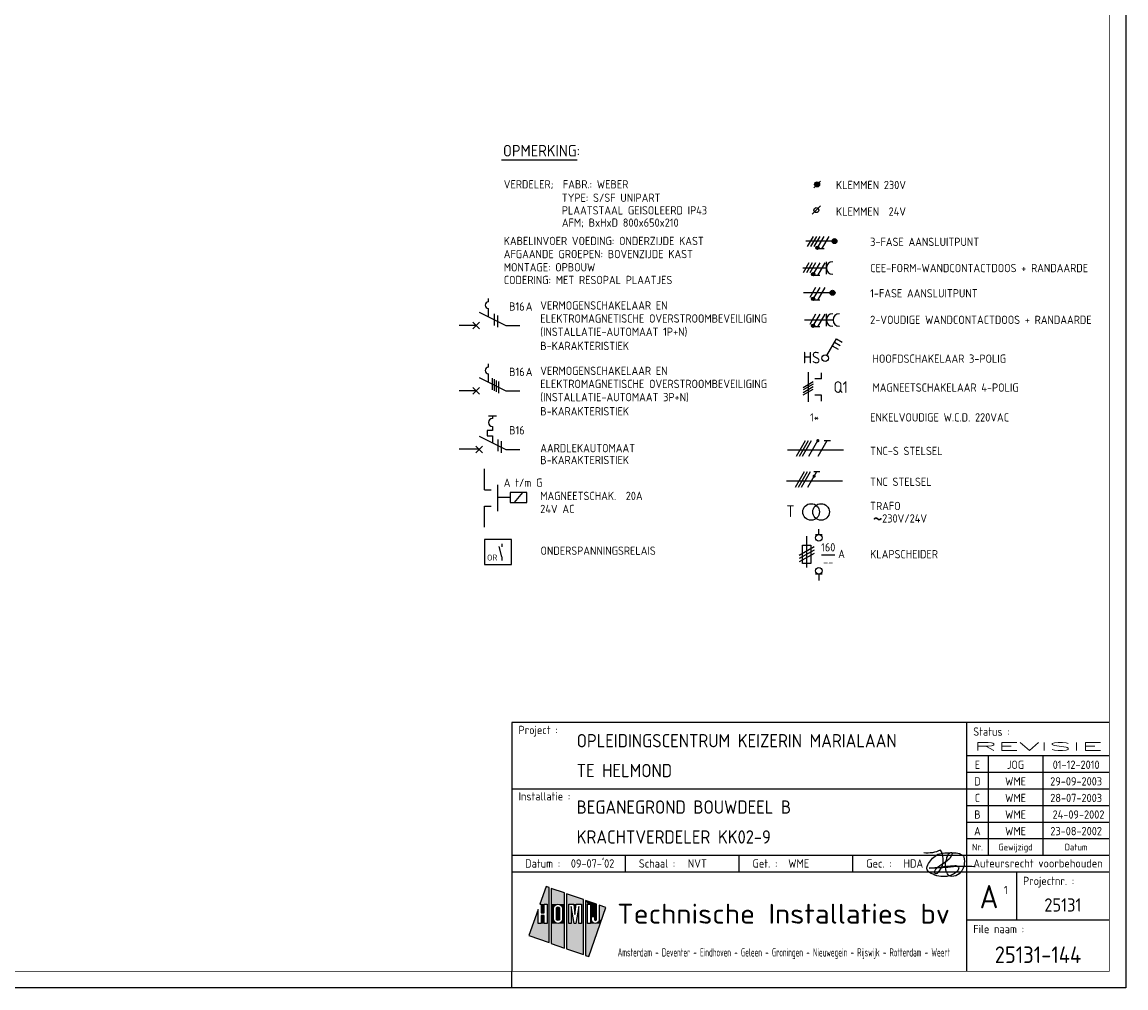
# Model space of a CAD drawing. Header units: millimetres. Extents: x 0 to 841, y 0 to 594.
# Tile 4 of 5: x 508 to 841, y 0 to 291. Entities that reach past the tile are written whole.
import ezdxf
from ezdxf.enums import TextEntityAlignment as Align

# ---------------------------------------------------------------- set-up
doc = ezdxf.new("R2010")
doc.units = ezdxf.units.MM
doc.linetypes.add('HIDDEN', pattern=[9.525, 6.35, -3.175])
doc.layers.get('0').update_dxf_attribs({"linetype": 'CONTINUOUS'})
for name, color, linetype in [('02-61-50-lijn050', 90, 'CONTINUOUS'), ('1', 7, 'CONTINUOUS'), ('40', 1, 'CONTINUOUS'), ('41', 2, 'CONTINUOUS'), ('70', 1, 'CONTINUOUS'), ('71', 2, 'CONTINUOUS'), ('EL$2B---_KADER', 4, 'CONTINUOUS'), ('LIJN025', 10, 'CONTINUOUS'), ('LIJN035', 50, 'CONTINUOUS'), ('LIJN050', 90, 'CONTINUOUS'), ('TEKST18', 210, 'CONTINUOUS'), ('TEKST25', 10, 'CONTINUOUS'), ('TEKST35', 50, 'CONTINUOUS'), ('TEKST50', 90, 'CONTINUOUS'), ('TEKST70', 130, 'CONTINUOUS')]:
    doc.layers.add(name, color=color, linetype=linetype)
doc.styles.add('5_0', font='iso.shx')
doc.styles.add('HELV', font='ISO.SHX')
doc.styles.add('ISO', font='ISO.SHX')
doc.styles.add('NEN', font='iso.shx')
doc.styles.add('ROMAND', font='romand')

# ---------------------------------------------------------------- blocks, each defined once
blk = doc.blocks.new('A1')
at = {"layer": 'LIJN025'}
for p, q in [((793, 80), (793, 5)), ((793, 70), (836, 70)), ((799.5, 70), (799.5, 40)), ((816, 70), (816, 40)), ((793, 65), (836, 65)), ((656, 60), (793, 60)), ((793, 60), (836, 60)), ((793, 55), (836, 55)), ((793, 50), (836, 50)), ((793, 45), (836, 45)), ((656, 40), (836, 40)), ((690.25, 35), (690.25, 40)), ((724.5, 35), (724.5, 40)), ((758.75, 35), (758.75, 40)), ((656, 35), (836, 35)), ((808, 35), (808, 20.5)), ((666.28, 30.55), (664.44, 25.28)), ((667.23, 30.22), (666.28, 30.55)), ((667.23, 13.64), (667.23, 30.22)), ((667.85, 30), (667.85, 13.42)), ((671.81, 28.62), (667.85, 30)), ((671.81, 12.03), (671.81, 28.62)), ((672.49, 28.38), (672.49, 11.8)), ((677.53, 26.61), (672.49, 28.38)), ((677.53, 10.03), (677.53, 26.61)), ((663.88, 23.67), (661.11, 15.78)), ((663.88, 19.41), (663.88, 23.67)), ((664.44, 25.28), (664.78, 25.28)), ((664.78, 25.28), (664.78, 22.62)), ((665.68, 22.62), (665.68, 25.28)), ((665.68, 25.28), (666.58, 25.28)), ((666.58, 25.28), (666.58, 19.41)), ((668.51, 23.91), (668.61, 24.43)), ((668.51, 20.8), (668.51, 23.91)), ((668.61, 24.43), (668.9, 24.86)), ((668.9, 24.86), (669.35, 25.18)), ((669.35, 25.18), (669.88, 25.28)), ((669.39, 23.89), (669.46, 24.14)), ((669.39, 20.81), (669.39, 23.89)), ((669.46, 24.14), (669.63, 24.32)), ((669.63, 24.32), (669.89, 24.39)), ((669.88, 25.28), (670.41, 25.18)), ((669.89, 24.39), (670.13, 24.32)), ((670.13, 24.32), (670.31, 24.14)), ((670.31, 24.14), (670.38, 23.89)), ((670.38, 23.89), (670.38, 20.81)), ((670.41, 25.18), (670.85, 24.88)), ((670.85, 24.88), (671.14, 24.45)), ((671.14, 24.45), (671.25, 23.91)), ((671.25, 23.91), (671.25, 20.8)), ((673.1, 25.28), (674.62, 25.28)), ((673.1, 19.41), (673.1, 25.28)), ((673.87, 24.56), (673.87, 19.41)), ((674.72, 19.41), (673.87, 24.56)), ((674.62, 25.28), (675, 22.14)), ((675, 22.14), (675.38, 25.28)), ((676.15, 24.56), (675.29, 19.41)), ((675.38, 25.28), (676.92, 25.28)), ((676.15, 19.41), (676.15, 24.56)), ((676.92, 25.28), (676.92, 19.41)), ((678.21, 26.37), (678.21, 9.79)), ((681.46, 25.24), (678.21, 26.37)), ((678.81, 25.28), (679.69, 25.28)), ((678.81, 19.41), (678.81, 25.28)), ((679.14, 9.47), (684.31, 24.24)), ((679.69, 25.28), (679.69, 19.41)), ((681.46, 20.62), (681.46, 25.24)), ((682.31, 24.94), (682.31, 20.61)), ((684.31, 24.24), (682.31, 24.94)), ((664.78, 22.62), (665.68, 22.62)), ((664.78, 21.86), (664.78, 19.41)), ((665.68, 21.86), (664.78, 21.86)), ((665.68, 19.41), (665.68, 21.86)), ((668.61, 20.28), (668.51, 20.8)), ((668.91, 19.82), (668.61, 20.28)), ((669.45, 20.57), (669.39, 20.81)), ((669.64, 20.38), (669.45, 20.57)), ((669.89, 20.32), (669.64, 20.38)), ((670.14, 20.38), (669.89, 20.32)), ((670.32, 20.56), (670.14, 20.38)), ((670.38, 20.81), (670.32, 20.56)), ((671.15, 20.26), (670.86, 19.83)), ((671.25, 20.8), (671.15, 20.26)), ((680.02, 21.54), (680.88, 21.54)), ((680.02, 20.61), (680.02, 21.54)), ((680.09, 20.16), (680.02, 20.61)), ((680.34, 19.76), (680.09, 20.16)), ((680.88, 21.54), (680.88, 20.62)), ((680.88, 20.62), (680.97, 20.41)), ((680.97, 20.41), (681.17, 20.33)), ((681.17, 20.33), (681.37, 20.41)), ((681.37, 20.41), (681.46, 20.62)), ((682.24, 20.17), (681.99, 19.77)), ((682.31, 20.61), (682.24, 20.17)), ((793, 20.5), (836, 20.5)), ((664.78, 19.41), (663.88, 19.41)), ((666.58, 19.41), (665.68, 19.41)), ((669.37, 19.52), (668.91, 19.82)), ((669.91, 19.41), (669.37, 19.52)), ((670.43, 19.53), (669.91, 19.41)), ((670.86, 19.83), (670.43, 19.53)), ((673.87, 19.41), (673.1, 19.41)), ((675.29, 19.41), (674.72, 19.41)), ((676.92, 19.41), (676.15, 19.41)), ((679.69, 19.41), (678.81, 19.41)), ((680.7, 19.5), (680.34, 19.76)), ((681.16, 19.41), (680.7, 19.5)), ((681.61, 19.5), (681.16, 19.41)), ((681.99, 19.77), (681.61, 19.5)), ((661.11, 15.78), (667.23, 13.64)), ((667.85, 13.42), (671.81, 12.03)), ((672.49, 11.8), (677.53, 10.03)), ((678.21, 9.79), (679.14, 9.47)), ((656, 0), (656, 5))]:
    blk.add_line(p, q, dxfattribs=at)
blk.add_lwpolyline([(0, 0), (0, 594), (841, 594), (841, 0)], close=True, dxfattribs=at)
for points in [[(664.44, 25.28), (666.28, 30.55), (667.23, 25.28), (667.23, 30.22)], [(667.85, 25.28), (667.85, 30), (671.81, 25.28), (671.81, 28.62)], [(672.49, 25.28), (672.49, 28.38), (677.53, 25.28), (677.53, 26.61)], [(662.39, 19.41), (663.88, 23.67), (663.88, 19.41), (663.88, 23.67)], [(664.78, 22.62), (664.78, 25.28), (665.68, 22.62), (665.68, 25.28)], [(666.58, 19.41), (666.58, 25.28), (667.23, 19.41), (667.23, 25.28)], [(669.35, 25.18), (667.85, 25.28), (669.88, 25.28), (667.85, 25.28)], [(668.9, 24.86), (667.85, 25.28), (669.35, 25.18), (667.85, 25.28)], [(668.61, 24.43), (667.85, 25.28), (668.9, 24.86), (667.85, 25.28)], [(667.85, 23.91), (667.85, 25.28), (668.51, 23.91), (668.61, 24.43)], [(667.85, 20.8), (667.85, 23.91), (668.51, 20.8), (668.51, 23.91)], [(669.39, 23.89), (669.46, 24.14), (670.38, 23.89), (670.31, 24.14)], [(669.39, 20.81), (669.39, 23.89), (670.38, 20.81), (670.38, 23.89)], [(669.46, 24.14), (669.63, 24.32), (670.31, 24.14), (670.13, 24.32)], [(669.63, 24.32), (669.89, 24.39), (670.13, 24.32), (669.89, 24.39)], [(670.41, 25.18), (669.88, 25.28), (670.41, 25.18), (671.81, 25.28)], [(670.85, 24.88), (670.41, 25.18), (670.85, 24.88), (671.81, 25.28)], [(671.14, 24.45), (670.85, 24.88), (671.14, 24.45), (671.81, 25.28)], [(671.25, 23.91), (671.14, 24.45), (671.81, 23.91), (671.81, 25.28)], [(671.25, 20.8), (671.25, 23.91), (671.81, 20.8), (671.81, 23.91)], [(672.49, 19.41), (672.49, 25.28), (673.1, 19.41), (673.1, 25.28)], [(673.87, 19.41), (673.87, 24.56), (674.72, 19.41), (673.87, 24.56)], [(675, 22.14), (674.62, 25.28), (675, 22.14), (675.38, 25.28)], [(675.29, 19.41), (676.15, 24.56), (676.15, 19.41), (676.15, 24.56)], [(676.92, 19.41), (676.92, 25.28), (677.53, 19.41), (677.53, 25.28)], [(679.69, 25.28), (678.21, 26.37), (681.46, 25.24), (678.21, 26.37)], [(678.81, 25.28), (678.21, 26.37), (679.69, 25.28), (678.21, 26.37)], [(678.21, 19.41), (678.21, 26.37), (678.81, 19.41), (678.81, 25.28)], [(679.69, 25.24), (679.69, 25.28), (681.46, 25.24)], [(679.69, 21.54), (679.69, 25.24), (681.46, 21.54), (681.46, 25.24)], [(682.31, 20.61), (682.31, 24.94), (683.04, 20.61), (684.31, 24.24)], [(664.78, 19.41), (664.78, 21.86), (665.68, 19.41), (665.68, 21.86)], [(667.85, 19.41), (668.51, 20.8), (667.85, 19.41), (668.61, 20.28)], [(667.85, 19.41), (667.85, 20.8), (667.85, 19.41), (668.51, 20.8)], [(667.85, 19.41), (668.61, 20.28), (667.85, 19.41), (668.91, 19.82)], [(669.45, 20.57), (669.39, 20.81), (670.32, 20.56), (670.38, 20.81)], [(669.64, 20.38), (669.45, 20.57), (670.14, 20.38), (670.32, 20.56)], [(669.89, 20.32), (669.64, 20.38), (669.89, 20.32), (670.14, 20.38)], [(670.86, 19.83), (671.15, 20.26), (670.86, 19.83), (671.81, 19.41)], [(671.81, 19.41), (671.15, 20.26), (671.81, 20.8), (671.25, 20.8)], [(679.69, 19.41), (679.69, 21.54), (680.02, 20.61), (680.02, 21.54)], [(679.69, 19.41), (680.02, 20.61), (679.69, 19.41), (680.09, 20.16)], [(679.69, 19.41), (680.09, 20.16), (679.69, 19.41), (680.34, 19.76)], [(680.02, 20.61), (680.02, 21.54), (680.09, 20.16), (680.02, 20.61)], [(681.46, 20.62), (680.88, 21.54), (681.46, 20.62), (681.46, 21.54)], [(681.37, 20.41), (680.88, 21.54), (681.46, 20.62), (680.88, 21.54)], [(681.17, 20.33), (680.88, 21.54), (681.37, 20.41), (680.88, 21.54)], [(680.97, 20.41), (680.88, 21.54), (681.17, 20.33), (680.88, 21.54)], [(680.88, 20.62), (680.88, 21.54), (680.97, 20.41), (680.88, 21.54)], [(682.62, 19.41), (681.99, 19.77), (683.04, 20.61), (682.24, 20.17)], [(682.24, 20.17), (682.31, 20.61), (682.24, 20.17), (683.04, 20.61)], [(661.11, 15.78), (662.39, 19.41), (667.23, 13.64), (667.23, 19.41)], [(667.85, 19.41), (668.91, 19.82), (667.85, 19.41), (669.37, 19.52)], [(667.85, 19.41), (669.37, 19.52), (667.85, 19.41), (669.91, 19.41)], [(667.85, 13.42), (667.85, 19.41), (671.81, 12.03), (671.81, 19.41)], [(669.91, 19.41), (670.43, 19.53), (669.91, 19.41), (671.81, 19.41)], [(670.43, 19.53), (670.86, 19.83), (670.43, 19.53), (671.81, 19.41)], [(672.49, 11.8), (672.49, 19.41), (677.53, 10.03), (677.53, 19.41)], [(678.21, 9.79), (678.21, 19.41), (679.14, 9.47), (682.62, 19.41)], [(679.69, 19.41), (680.34, 19.76), (679.69, 19.41), (680.7, 19.5)], [(679.69, 19.41), (680.7, 19.5), (679.69, 19.41), (681.16, 19.41)], [(681.16, 19.41), (682.62, 19.41), (681.61, 19.5), (682.62, 19.41)], [(682.62, 19.41), (681.61, 19.5), (682.62, 19.41), (681.99, 19.77)]]:
    blk.add_solid(points, dxfattribs=at)
at = {"layer": 'LIJN050'}
for p, q in [((836, 80), (656, 80)), ((656, 80), (656, 5))]:
    blk.add_line(p, q, dxfattribs=at)
at = {"layer": 'LIJN050', "const_width": 0.2}
blk.add_lwpolyline([(836, 5), (836, 589), (25, 589), (25, 5)], close=True, dxfattribs=at)
at = {"layer": 'TEKST18', "style": 'ISO'}
for s, p in [('Nr.', (796.25, 41.43)), ('Gewijzigd', (807.75, 41.43)), ('Datum', (826, 41.43))]:
    blk.add_text(s, height=2, dxfattribs=at).set_placement(p, align=Align.CENTER)
at = {"layer": 'TEKST18', "style": 'ISO', "width": 0.67468}
blk.add_text('Amsterdam - Deventer - Eindhoven - Geleen - Groningen - Nieuwegein - Rijswijk - Rotterdam - Weert', height=2.5, dxfattribs=at).set_placement((687.88, 9.47), (788, 9.47), align=Align.FIT)
at = {"layer": 'TEKST25', "style": 'ISO'}
for s, p in [('Project :', (658, 76.5)), ('Status :', (795, 76)), ('Installatie :', (658, 56.5)), ('Datum :', (660, 36.25)), ('Schaal :', (694.25, 36.25)), ('Get. :', (728.5, 36.25)), ('Gec. :', (762.75, 36.25)), ('Projectnr. :', (810, 31)), ('File naam :', (795, 16.5))]:
    blk.add_text(s, height=2.5, dxfattribs=at).set_placement(p)
at = {"layer": 'TEKST25', "style": 'ISO', "width": 1.015814}
blk.add_text('Auteursrecht voorbehouden', height=2.5, dxfattribs=at).set_placement((795, 36.3), (834, 36.3), align=Align.FIT)
at = {"layer": 'TEKST25', "style": 'ROMAND', "width": 2.899115}
blk.add_attdef('STATUS', text='', height=2.5, dxfattribs=at).set_placement((795, 71.5), (834, 71.5), align=Align.FIT)
at = {"layer": 'TEKST25', "style": 'ISO'}
for tag, p in [('E', (796.25, 66)), ('NAAM-E', (807.75, 66)), ('DATUM-E', (826, 66)), ('D', (796.25, 61)), ('NAAM-D', (807.75, 61)), ('DATUM-D', (826, 61)), ('C', (796.25, 56)), ('NAAM-C', (807.75, 56)), ('DATUM-C', (826, 56)), ('B', (796.25, 51)), ('NAAM-B', (807.75, 51)), ('DATUM-B', (826, 51)), ('A', (796.25, 46)), ('NAAM-A', (807.75, 46)), ('DATUM-A', (826, 46))]:
    blk.add_attdef(tag, text='', height=2.5, dxfattribs=at).set_placement(p, align=Align.CENTER)
for tag, p in [('DATUM', (673.75, 36.25)), ('SCHAAL', (709, 36.25)), ('GETEKEND', (739.25, 36.25)), ('GECONTOL.', (774, 36.25)), ('FORMAAT', (804.25, 28.25))]:
    blk.add_attdef(tag, p, '', height=2.5, dxfattribs=at)
at = {"layer": 'TEKST35', "style": 'ISO'}
for tag, p in [('PROJECT', (675.5, 72.5)), ('PLAATS', (675.5, 63.5)), ('INSTALLATIE-REGEL1', (675.5, 52.5)), ('INSTALLATIE-REGEL2', (675.5, 43.5))]:
    blk.add_attdef(tag, p, '', height=4, dxfattribs=at)
blk.add_attdef('PROJ.NR.', text='', height=4, dxfattribs=at).set_placement((822, 23), align=Align.CENTER)
at = {"layer": 'TEKST50', "style": 'HELV', "width": 1.169753}
blk.add_text('Technische Installaties bv', height=6, dxfattribs=at).set_placement((687.72, 19.36), (787.99, 19.36), align=Align.FIT)
at = {"layer": 'TEKST50', "style": 'ISO'}
blk.add_attdef('FILE-NAAM', text='', height=5, dxfattribs=at).set_placement((814.5, 7.5), align=Align.CENTER)
at = {"layer": 'TEKST70', "style": 'HELV'}
blk.add_text('A', height=7, dxfattribs=at).set_placement((799.75, 24), align=Align.CENTER)
blk = doc.blocks.new('PRHDAA4')
at = {"layer": '02-61-50-lijn050', "color": 50, "linetype": 'ByBlock', "flags": 128}
blk.add_lwpolyline([(1.04, 2.03, 0.043806), (-6.39, 1.89, -0.031193), (-12.8, 1.6), (-7.61, 2.16, 0.003454), (-5.1, 2.36, -0.231177), (-3.95, 1.92, -0.175519), (-3.92, 1.42, -0.153375), (-4.6, 0.4, -0.056813), (-5.76, -0.34, -0.100205), (-8.11, -0.94, -0.16296), (-12.67, 0.33, -0.379529), (-13.36, 2.09, -0.14016), (-11.01, 5.21, -0.143334), (-9.14, 6.05, -0.06258), (-4.67, 6.18, -0.12688), (-2.65, 5.49, -0.169413), (-2.32, 4.96, -0.095564), (-2.27, 2.38, -0.080055), (-2.63, 1.34, -0.126486), (-4.26, -0.44, -0.214891), (-6.48, -0.78, -0.203106), (-7.05, -0.45, -0.121177), (-7.75, 1.16, -0.121604), (-7.51, 4.45, -0.010614), (-7.31, 5.13, -0.021915), (-7.04, 5.72, -0.15615), (-6.41, 6.24, -0.050224), (-6.16, 6.3, -0.295436), (-5.97, 6.21, -0.250173), (-5.94, 5.68, -0.167384), (-8.57, 2.94, 0.121525), (-11.08, 0.82, 0.14194), (-11.19, 0.5, 0.153562), (-11.18, 0.3, 0.520832), (-10.31, 0.11, 0.362036), (-9.35, 7.05, -0.145439), (-14.41, 6.19)], format="xyb", dxfattribs=at)
blk = doc.blocks.new('T1146')
at = {"layer": '71'}
for p, q in [((-4, 0), (-4, -8)), ((0, -1.5), (-2, -1.5)), ((0, -6.5), (-2, -6.5))]:
    blk.add_line(p, q, dxfattribs=at)
blk = doc.blocks.new('RWS023', base_point=(227, 181))
at = {"layer": '40', "style": 'NEN'}
blk.add_text('~', height=5, dxfattribs=at).set_placement((223.5, 179.5))
blk = doc.blocks.new('KLAPSCHRENVOOI')
at = {"layer": '1', "color": 2}
for p, q in [((-19.2, 4.66), (-19.2, -4.84)), ((-16.5, 5.16), (-14.5, 5.16)), ((-20.45, 1.91), (-17.95, 1.91)), ((-20.45, -3.59), (-20.45, 1.91)), ((-17.95, 1.91), (-17.95, -3.59)), ((-17.95, -3.59), (-20.45, -3.59)), ((-14.5, -6.84), (-16.5, -6.84))]:
    blk.add_line(p, q, dxfattribs=at)
at = {"layer": '1', "color": 1}
for p, q in [((-16.95, 1.46), (-21.45, -1.14)), ((-16.95, 0.46), (-21.45, -2.14)), ((-16.95, -0.54), (-21.45, -3.14))]:
    blk.add_line(p, q, dxfattribs=at)
at = {"layer": '70'}
blk.add_line((-14.69, -0.96), (-10.69, -0.96), dxfattribs=at)
at = {"layer": '71'}
for centre in [(-15.5, 4.16), (-15.5, -5.84)]:
    blk.add_circle(centre, 1, dxfattribs=at)
at = {"layer": 'LIJN035'}
for p, q in [((-15.5, 5.16), (-15.5, 6.76)), ((-15.5, -6.84), (-15.5, -8.69))]:
    blk.add_line(p, q, dxfattribs=at)
at = {"layer": '40', "style": 'NEN'}
for s, p in [('160', (-12.69, 0.04)), ('--', (-12.69, -4.46))]:
    blk.add_text(s, height=2.5, dxfattribs=at).set_placement(p, align=Align.CENTER)
blk.add_text('A', height=2.5, dxfattribs=at).set_placement((-9.69, -1.96))
at = {"layer": 'TEKST25', "style": 'ISO'}
blk.add_text('KLAPSCHEIDER', height=2.5, dxfattribs=at).set_placement((-0.06, -2.04))

msp = doc.modelspace()

# ---------------------------------------------------------------- linework, layer by layer
at = {"color": 10}
for p, q in [((741.73, 160.24), (744.44, 164.93)), ((742.67, 160.24), (745.37, 164.93)), ((743.6, 160.24), (746.31, 164.93)), ((745.48, 160.24), (748.19, 164.93)), ((748.29, 160.24), (751, 164.93)), ((750.06, 164.93), (751.94, 164.93)), ((741.4, 150.94), (744.11, 155.63)), ((742.34, 150.94), (745.05, 155.63)), ((743.28, 150.94), (745.99, 155.63)), ((745.15, 150.94), (747.86, 155.63)), ((746.92, 155.63), (748.8, 155.63))]:
    msp.add_line(p, q, dxfattribs=at)
at = {"color": 50}
for p, q in [((739.06, 162.11), (755.94, 162.11)), ((738.74, 152.81), (755.61, 152.81))]:
    msp.add_line(p, q, dxfattribs=at)
at = {"color": 10, "const_width": 0.469}
for points in [[(747.98, 165.04, 1), (748.39, 164.81, 1)], [(746.85, 154.34, 1), (747.25, 154.1, 1)]]:
    msp.add_lwpolyline(points, format="xyb", close=True, dxfattribs=at)
at = {"layer": '1', "color": 1}
for p, q in [((746.75, 226.49), (745, 223.46)), ((747.75, 226.49), (746, 223.46)), ((748.75, 226.49), (747, 223.46)), ((750, 226.49), (748.27, 223.5)), ((751.5, 226.49), (749.31, 222.7)), ((745.48, 218.49), (743.73, 215.46)), ((746.48, 218.49), (744.73, 215.46)), ((747.48, 218.49), (745.73, 215.46)), ((748.73, 218.49), (747, 215.5)), ((750.23, 218.49), (748.04, 214.7)), ((747.48, 211.09), (745.73, 208.06)), ((748.73, 211.09), (747, 208.1)), ((750.23, 211.09), (748.04, 207.3)), ((747.48, 202.99), (745.73, 199.96)), ((748.73, 202.99), (747, 200)), ((750.23, 202.99), (748.04, 199.2))]:
    msp.add_line(p, q, dxfattribs=at)
at = {"layer": '1', "color": 2}
for p, q in [((646.14, 203.62), (654.17, 199.6)), ((646.14, 183.92), (654.17, 179.9)), ((650.13, 172.39), (650.13, 171.59)), ((646.14, 166.32), (654.17, 162.3)), ((650.13, 167.99), (648.53, 167.99)), ((648.53, 167.99), (648.53, 166.39)), ((648.53, 166.39), (650.13, 166.39)), ((650.13, 169.19), (650.13, 167.99)), ((650.13, 166.39), (650.13, 164.33))]:
    msp.add_line(p, q, dxfattribs=at)
at = {"layer": '1', "color": 1}
for centre in [(748.03, 223.06), (746.76, 215.06), (746.76, 207.66), (746.76, 199.56)]:
    msp.add_circle(centre, 0.5, dxfattribs=at)
at = {"layer": '1', "color": 2}
msp.add_arc((650.13, 170.39), 1.2, 90, 270, dxfattribs=at)
at = {"layer": '40'}
msp.add_line((748.96, 235.64), (746.46, 233.14), dxfattribs=at)
at = {"layer": '40', "color": 2}
msp.add_circle((747.71, 234.39), 0.75, dxfattribs=at)
at = {"layer": '70'}
for p, q in [((746.96, 241.14), (748.96, 243.14)), ((750.09, 222.7), (748.54, 222.7)), ((748.82, 214.7), (747.27, 214.7)), ((748.82, 207.3), (747.27, 207.3)), ((650.64, 203.12), (650.64, 199.62)), ((651.64, 202.62), (651.64, 199.12)), ((748.82, 199.2), (747.27, 199.2)), ((650, 183.73), (650, 180.23)), ((650.65, 183.41), (650.65, 179.91)), ((651.29, 183.09), (651.29, 179.59)), ((651.94, 182.76), (651.94, 179.26)), ((743.74, 180.96), (746.77, 182.71)), ((746.77, 181.96), (743.74, 180.21)), ((743.74, 179.46), (746.77, 181.21)), ((743.74, 178.71), (746.77, 180.46)), ((651.71, 165.3), (651.71, 161.8)), ((652.71, 164.8), (652.71, 161.3))]:
    msp.add_line(p, q, dxfattribs=at)
at = {"layer": '70', "const_width": 0.5}
for points in [[(747.78, 223.06, 1), (748.28, 223.06, 1)], [(746.51, 215.06, 1), (747.01, 215.06, 1)], [(746.51, 207.66, 1), (747.01, 207.66, 1)], [(746.51, 199.56, 1), (747.01, 199.56, 1)]]:
    msp.add_lwpolyline(points, format="xyb", close=True, dxfattribs=at)
at = {"layer": '71'}
for p, q in [((743.69, 216.97), (750.78, 216.97)), ((750.78, 215.09), (750.78, 218.85)), ((648.92, 206.74), (648.92, 207.74)), ((648.92, 202.24), (648.92, 204.74)), ((750.78, 199.41), (750.78, 203.17)), ((744.18, 201.29), (752.78, 201.29)), ((750.88, 190.63), (753.78, 195.65)), ((752.53, 193.49), (754.26, 192.49)), ((753.16, 194.57), (754.89, 193.57)), ((753.78, 195.65), (755.51, 194.65)), ((648.92, 187.04), (648.92, 188.04)), ((648.92, 182.54), (648.92, 185.04)), ((745.25, 185.58), (745.25, 176.58)), ((749.25, 183.58), (747.25, 183.58)), ((749.25, 178.58), (747.25, 178.58)), ((645.14, 163.3), (647.14, 161.3)), ((645.14, 161.3), (647.14, 163.3)), ((660.51, 149.31), (655.51, 149.31)), ((655.51, 149.31), (655.51, 146.31)), ((660.51, 146.31), (660.51, 149.31)), ((655.51, 146.31), (660.51, 146.31)), ((655.85, 135.13), (647.75, 135.13)), ((647.75, 135.13), (647.75, 127.63)), ((655.85, 127.63), (655.85, 135.13)), ((652.93, 129.89), (652.17, 132.99)), ((647.75, 127.63), (655.85, 127.63))]:
    msp.add_line(p, q, dxfattribs=at)
for centre, radius in [((747.96, 242.14), 0.75), ((747.96, 242.14), 0.5), ((747.96, 242.14), 0.25), ((753.18, 225.05), 0.75), ((753.18, 225.05), 0.5), ((753.18, 225.05), 0.25), ((752.6, 209.47), 0.75), ((752.6, 209.47), 0.5), ((752.6, 209.47), 0.25), ((750.38, 189.77), 1), ((746.15, 143.43), 2.5), ((749.15, 143.43), 2.5)]:
    msp.add_circle(centre, radius, dxfattribs=at)
for centre, radius in [((752.66, 216.97), 1.88), ((648.92, 205.74), 1), ((752.66, 201.29), 1.88), ((754.66, 201.29), 1.88), ((648.92, 186.04), 1)]:
    msp.add_arc(centre, radius, 90, 270, dxfattribs=at)
at = {"layer": 'LIJN025', "linetype": 'Continuous'}
msp.add_line((652.81, 249.56), (675.7, 249.56), dxfattribs=at)
at = {"layer": 'LIJN025', "color": 2, "linetype": 'Continuous'}
for p, q in [((644.21, 198.63), (646.19, 200.6)), ((644.21, 200.6), (646.19, 198.63)), ((644.21, 180.9), (646.19, 178.93)), ((644.21, 178.93), (646.19, 180.9))]:
    msp.add_line(p, q, dxfattribs=at)
at = {"layer": 'LIJN025', "color": 2, "linetype": 'HIDDEN', "ltscale": 2.5}
msp.add_line((655.51, 147.81), (651.75, 147.81), dxfattribs=at)
at = {"layer": 'LIJN025', "color": 1, "linetype": 'Continuous'}
msp.add_line((656.81, 146.31), (659.32, 149.31), dxfattribs=at)
at = {"layer": 'LIJN035'}
for p, q in [((752.68, 225.05), (744.6, 225.05)), ((752.1, 209.47), (743.9, 209.47)), ((645.2, 199.61), (640.13, 199.61)), ((654.17, 199.6), (658.38, 199.6)), ((749.25, 183.58), (749.25, 185.38)), ((645.2, 179.91), (640.13, 179.91)), ((654.17, 179.9), (658.38, 179.9)), ((749.25, 176.78), (749.25, 178.58)), ((646.15, 162.31), (640.13, 162.31)), ((654.17, 162.3), (658.38, 162.3)), ((647.75, 150.15), (647.75, 156.44)), ((647.75, 138.87), (647.75, 145.15)), ((652.93, 133.86), (652.93, 132.88)), ((652.93, 129.89), (652.93, 128.76))]:
    msp.add_line(p, q, dxfattribs=at)
at = {"layer": 'LIJN050'}
msp.add_line((648.93, 172.39), (651.32, 172.39), dxfattribs=at)

# ---------------------------------------------------------------- block references
at = {"layer": '40'}
msp.add_blockref('RWS023', (768.15, 140.23), dxfattribs=at)
at = {"layer": '70'}
msp.add_blockref('PRHDAA4', (794.5, 34.5), dxfattribs=at)
at = {"layer": 'EL$2B---_KADER'}
msp.add_blockref('A1', (0, 0), dxfattribs=at).add_auto_attribs({'NAAM-E': 'JOG', 'NAAM-D': 'WME', 'NAAM-C': 'WME', 'NAAM-B': 'WME', 'NAAM-A': 'WME', 'STATUS': 'REVISIE', 'FILE-NAAM': '25131-144', 'SCHAAL': 'NVT', 'INSTALLATIE-REGEL2': 'KRACHTVERDELER KK02-9', 'INSTALLATIE-REGEL1': 'BEGANEGROND BOUWDEEL B', 'DATUM': "09-07-'02", 'PLAATS': 'TE HELMOND', 'PROJECT': 'OPLEIDINGSCENTRUM KEIZERIN MARIALAAN', 'GETEKEND': 'WME', 'GECONTOL.': 'HDA', 'C': 'C', 'B': 'B', 'A': 'A', 'E': 'E', 'D': 'D', 'PROJ.NR.': '25131', 'DATUM-C': '28-07-2003', 'DATUM-B': ' 24-09-2002', 'DATUM-A': '23-08-2002', 'FORMAAT': '1', 'DATUM-E': '01-12-2010', 'DATUM-D': '29-09-2003'})
at = {"layer": 'LIJN025', "color": 2, "linetype": 'Continuous', "rotation": 180}
msp.add_blockref('T1146', (647.75, 143.65), dxfattribs=at)
at = {"layer": 'LIJN025'}
msp.add_blockref('KLAPSCHRENVOOI', (764, 131.5), dxfattribs=at)

# ---------------------------------------------------------------- texts
at = {"layer": '40', "style": 'NEN'}
for s, height, p in [('B16', 2.5, (655.17, 204.1)), ('A', 2.5, (660.17, 204.1)), ('B16', 2.5, (655.17, 184.4)), ('A', 2.5, (660.17, 184.4)), ('B16', 2.5, (655.17, 166.8)), ('230V/24V', 2.5, (767.55, 140.23)), ('OR', 1.8, (648.52, 128.79))]:
    msp.add_text(s, height=height, dxfattribs=at).set_placement(p)
at = {"layer": '41', "style": 'NEN'}
msp.add_text('T', height=3.5, dxfattribs=at).set_placement((741.15, 141.93), align=Align.RIGHT)
at = {"layer": 'TEKST25'}
for s, style, p in [('VERDELER;  FABR.: WEBER', 'ISO', (653.54, 240.92)), ('KLEMMEN 230V', 'ISO', (753.63, 240.72)), ('TYPE: S/SF UNIPART', 'ISO', (671.04, 236.87)), ('PLAATSTAAL GEISOLEERD IP43', 'ISO', (671.04, 233.07)), ('KLEMMEN  24V', 'ISO', (753.63, 232.72)), ('AFM; BxHxD 800x650x210', 'ISO', (671.04, 229.37)), ('KABELINVOER VOEDING: ONDERZIJDE KAST', 'ISO', (653.54, 223.85)), ('3-FASE AANSLUITPUNT', 'ISO', (763.94, 223.58)), ('AFGAANDE GROEPEN: BOVENZIJDE KAST', 'ISO', (653.54, 219.9)), ('MONTAGE: OPBOUW', 'ISO', (653.54, 215.92)), ('CEE-FORM-WANDCONTACTDOOS + RANDAARDE', 'ISO', (763.94, 215.68)), ('CODERING: MET RESOPAL PLAATJES', 'ISO', (653.54, 212.09)), ('1-FASE AANSLUITPUNT', 'ISO', (763.94, 208.08)), ('VERMOGENSCHAKELAAR EN ', 'ISO', (664.54, 204.41)), ('ELEKTROMAGNETISCHE OVERSTROOMBEVEILIGING', 'ISO', (664.54, 200.48)), ('2-VOUDIGE WANDCONTACTDOOS + RANDAARDE', 'ISO', (763.94, 200.08)), ('(INSTALLATIE-AUTOMAAT 1P+N)', 'ISO', (664.54, 196.48)), ('B-KARAKTERISTIEK', 'ISO', (664.54, 192.23)), ('HOOFDSCHAKELAAR 3-POLIG', 'ISO', (764.64, 188.38)), ('VERMOGENSCHAKELAAR EN ', 'ISO', (664.54, 184.71)), ('ELEKTROMAGNETISCHE OVERSTROOMBEVEILIGING', 'ISO', (664.54, 180.78)), ('MAGNEETSCHAKELAAR 4-POLIG', 'ISO', (764.64, 179.68)), ('(INSTALLATIE-AUTOMAAT 3P+N)', 'ISO', (664.54, 176.78)), ('B-KARAKTERISTIEK', 'ISO', (664.54, 172.53)), ('1*', '5_0', (745.83, 170.67)), ('ENKELVOUDIGE W.C.D. 220VAC', 'ISO', (763.94, 170.68)), ('AARDLEKAUTOMAAT', 'ISO', (664.54, 161.41)), ('TNC-S STELSEL', 'ISO', (763.94, 160.58)), ('B-KARAKTERISTIEK', 'ISO', (664.54, 157.83)), ('A t/m G', 'ISO', (653.53, 151.02)), ('TNC STELSEL', 'ISO', (763.94, 151.28)), ('MAGNEETSCHAK.  20A', 'ISO', (664.53, 147.02)), ('TRAFO', 'ISO', (763.94, 143.98)), ('24V AC', 'ISO', (664.53, 143.09)), ('ONDERSPANNINGSRELAIS', 'ISO', (664.62, 130.51))]:
    msp.add_text(s, height=2.5, dxfattribs=dict(at, style=style)).set_placement(p)
at = {"layer": 'TEKST35', "linetype": 'HIDDEN', "style": 'ISO'}
msp.add_text('OPMERKING:', height=3.5, dxfattribs=at).set_placement((653.3, 250.55))
at = {"layer": 'TEKST35', "style": 'NEN'}
for s, p in [('HS', (743.69, 188.21)), ('Q1', (752.89, 179.31))]:
    msp.add_text(s, height=3.5, dxfattribs=at).set_placement(p)

doc.saveas('drawing.dxf')
